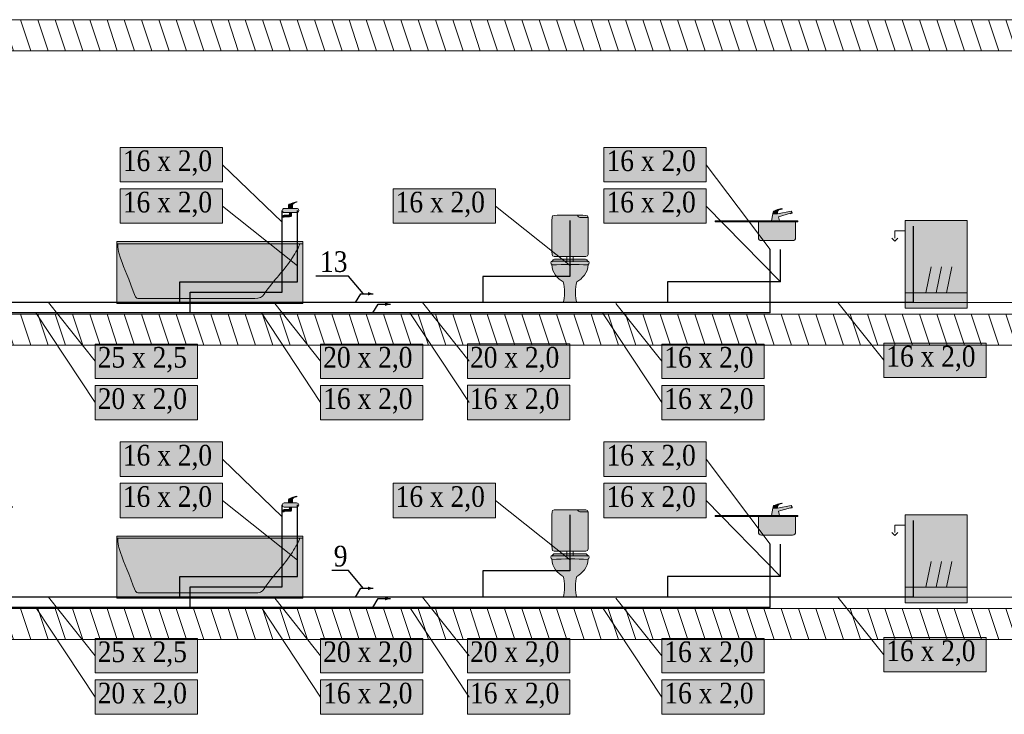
# Model space of a CAD drawing. Header units: millimetres. Extents: x -102560 to 77680, y 7163 to 33028.
# Tile 76 of 80: x 20794 to 30322, y 20708 to 27431. Entities that reach past the tile are written whole.
import ezdxf
from ezdxf import colors
from ezdxf.entities.mleader import LeaderData, LeaderLine
from ezdxf.enums import TextEntityAlignment as Align
from ezdxf.math import Vec2, Vec3

# ---------------------------------------------------------------- set-up
doc = ezdxf.new("R2010")
doc.units = ezdxf.units.MM
for name, color, linetype, lineweight, true_color in [('IS_Działka cyrkulacyjna (Rozwinięcie)', 7, 'Continuous', 0, 0x000000), ('IS_Działka wody ciepłej', 1, 'Continuous', 30, 0xff0000), ('IS_Działka wody zimnej_etykieta', 7, 'Continuous', 0, 0x000000), ('IS_Konstrukcja (Rozwinięcie)', 7, 'Continuous', 9, 0x000000), ('IS_Odbiornik2', 7, 'Continuous', 0, 0x000000), ('IS_Przybory sanitarne1', 7, 'Continuous', 0, 0x000000), ('IS_Wanna', 7, 'Continuous', 5, 0x000000), ('IS_Zlew', 7, 'Continuous', 5, 0x000000), ('IS_Zmywarka', 7, 'Continuous', 5, 0x000000)]:
    doc.layers.add(name, color=color, linetype=linetype, lineweight=lineweight, true_color=true_color)
for name, color, linetype, lineweight in [('IS_Działka wody zimnej', 5, 'Continuous', 30), ('RR_IWK_ciepla woda', 10, 'C.W.U.', 40), ('RR_IWK_opisy_piony', 7, 'Continuous', 0)]:
    doc.layers.add(name, color=color, linetype=linetype, lineweight=lineweight)
doc.styles.add('Garamond_____', font='GARA.TTF')
doc.styles.get("Standard").update_dxf_attribs({"font": 'arial.ttf'})
doc.linetypes.add('C.W.U.', pattern='A,16.8,-4.8,["C.W.U.",Standard,S=2.4,R=0,X=-2.4,Y=-1.2],-10.2', length=31.8)

# ---------------------------------------------------------------- blocks, each defined once
blk = doc.blocks.new('16_TypRysWodKan_Wanna_00000000-0000-0000-0000-000000000000_Normal')
at = {"layer": 'IS_Wanna', "lineweight": 50, "true_color": 0xffffff, "transparency": 33554687}
blk.add_hatch(color=7, dxfattribs=at).paths.add_polyline_path([(-0.9, 0.3), (-0.9, -0.3), (0.9, -0.3), (0.9, 0.3)])
at = {"layer": 'IS_Wanna', "lineweight": -2}
blk.add_lwpolyline([(-0.9, 0.3), (0.9, 0.3), (0.9, -0.3), (-0.9, -0.3)], close=True, dxfattribs=at)
blk.add_polyline3d([(-0.9, 0.28, 0), (0.9, 0.28, 0)], dxfattribs=at)
blk.add_open_spline([(0.87, 0.28), (0.87, 0.255), (0.825, 0.19), (0.8, 0.145), (0.715, 0.015), (0.625, -0.065), (0.525, -0.21), (0.51, -0.24), (0.48, -0.25), (0.435, -0.25), (-0.025, -0.25), (-0.01, -0.25), (-0.695, -0.25), (-0.71, -0.25), (-0.725, -0.23), (-0.74, -0.18), (-0.81, 0.005), (-0.835, 0.045), (-0.88, 0.19), (-0.885, 0.205), (-0.89, 0.235), (-0.89, 0.28)], degree=3, knots=[0, 0, 0, 0, 1, 1, 1, 2, 2, 2, 3, 3, 3, 4, 4, 4, 5, 5, 5, 6, 6, 6, 7, 7, 7, 7], dxfattribs=at)
blk = doc.blocks.new('16_TypRysWodKan_BateriaCzerpalna_00000000-0000-0000-0000-000000000000_Normal')
at = {"layer": 'IS_Odbiornik2', "lineweight": 50, "true_color": 0xffffff, "transparency": 33554687}
h = blk.add_hatch(color=7, dxfattribs=at)
edge = h.paths.add_edge_path(flags=0)
edge.add_spline(control_points=[(-0.07977, -0.01), (-0.07977, -0.02), (-0.06977, -0.03), (-0.05977, -0.03), (-0.02977, -0.03), (0.03023, -0.03), (0.06023, -0.03), (0.07523, -0.03), (0.08023, -0.025), (0.08023, -0.01), (0.08023, 0.005), (0.07023, 0.01), (0.06023, 0.01), (0.02523, 0.01), (-0.02477, 0.01), (-0.05977, 0.01), (-0.06977, 0.01), (-0.07977, 0), (-0.07977, -0.01)], knot_values=[-6, -6, -6, -6, -5, -5, -5, -4, -4, -4, -3, -3, -3, -2, -2, -2, -1, -1, -1, 0, 0, 0, 0], weights=[1, 1, 1, 1, 1, 1, 1, 1, 1, 1, 1, 1, 1, 1, 1, 1, 1, 1, 1], degree=3, periodic=0)
h = blk.add_hatch(color=7, dxfattribs=at)
edge = h.paths.add_edge_path(flags=0)
edge.add_spline(control_points=[(-0.01977, 0.03), (0.00023, 0.03), (0.00023, 0.03), (0.02023, 0.03), (0.02023, 0.05), (0.02023, 0.05), (0.02523, 0.055), (0.03023, 0.06), (0.04023, 0.065), (0.06023, 0.07), (0.06523, 0.07), (0.06523, 0.075), (0.06023, 0.075), (0.05023, 0.075), (-0.00477, 0.055), (-0.01477, 0.05), (-0.01977, 0.045), (-0.01977, 0.04), (-0.01977, 0.03)], knot_values=[-6, -6, -6, -6, -5, -5, -5, -4, -4, -4, -3, -3, -3, -2, -2, -2, -1, -1, -1, 0, 0, 0, 0], weights=[1, 1, 1, 1, 1, 1, 1, 1, 1, 1, 1, 1, 1, 1, 1, 1, 1, 1, 1], degree=3, periodic=0)
for points in [[(-0.01977, 0.01), (0.02023, 0.01), (0.02023, 0.03), (-0.01977, 0.03)], [(0.01023, -0.03), (-0.00977, -0.03), (-0.00977, -0.04), (0.01023, -0.04)]]:
    blk.add_hatch(color=7, dxfattribs=at).paths.add_polyline_path(points)
h = blk.add_hatch(color=7, dxfattribs=at)
edge = h.paths.add_edge_path(flags=0)
edge.add_spline(control_points=[(0.01023, -0.04), (0.00023, -0.04), (0.00023, -0.04), (-0.00977, -0.04), (-0.00977, -0.05), (-0.00977, -0.055), (-0.01477, -0.055), (-0.02977, -0.055), (-0.01477, -0.055), (-0.05977, -0.055), (-0.06977, -0.055), (-0.07477, -0.06), (-0.07477, -0.065), (-0.07477, -0.07), (-0.07477, -0.07), (-0.07477, -0.075), (-0.06977, -0.075), (-0.06477, -0.075), (-0.05977, -0.075), (-0.05977, -0.07), (-0.05977, -0.07), (-0.05477, -0.07), (0.01023, -0.07), (-0.04977, -0.07), (-0.00977, -0.07), (0.00023, -0.07), (0.01023, -0.07), (0.01023, -0.06), (0.01023, -0.05), (0.01023, -0.05), (0.01023, -0.04)], knot_values=[-10, -10, -10, -10, -9, -9, -9, -8, -8, -8, -7, -7, -7, -6, -6, -6, -5, -5, -5, -4, -4, -4, -3, -3, -3, -2, -2, -2, -1, -1, -1, 0, 0, 0, 0], weights=[1, 1, 1, 1, 1, 1, 1, 1, 1, 1, 1, 1, 1, 1, 1, 1, 1, 1, 1, 1, 1, 1, 1, 1, 1, 1, 1, 1, 1, 1, 1], degree=3, periodic=0)
at = {"layer": 'IS_Odbiornik2', "lineweight": -2}
for points in [[(-0.01977, 0.01), (-0.01977, 0.03), (0.02023, 0.03), (0.02023, 0.01)], [(0.01023, -0.03), (0.01023, -0.04), (-0.00977, -0.04), (-0.00977, -0.03)]]:
    blk.add_lwpolyline(points, close=True, dxfattribs=at)
for points, knots in [([(-0.07977, -0.01), (-0.07977, 0), (-0.06977, 0.01), (-0.05977, 0.01), (-0.02477, 0.01), (0.02523, 0.01), (0.06023, 0.01), (0.07023, 0.01), (0.08023, 0.005), (0.08023, -0.01), (0.08023, -0.025), (0.07523, -0.03), (0.06023, -0.03), (0.03023, -0.03), (-0.02977, -0.03), (-0.05977, -0.03), (-0.06977, -0.03), (-0.07977, -0.02), (-0.07977, -0.01)], [0, 0, 0, 0, 1, 1, 1, 2, 2, 2, 3, 3, 3, 4, 4, 4, 5, 5, 5, 6, 6, 6, 6]), ([(-0.01977, 0.03), (-0.01977, 0.04), (-0.01977, 0.045), (-0.01477, 0.05), (-0.00477, 0.055), (0.05023, 0.075), (0.06023, 0.075), (0.06523, 0.075), (0.06523, 0.07), (0.06023, 0.07), (0.04023, 0.065), (0.03023, 0.06), (0.02523, 0.055), (0.02023, 0.05), (0.02023, 0.05), (0.02023, 0.03)], [0, 0, 0, 0, 1, 1, 1, 2, 2, 2, 3, 3, 3, 4, 4, 4, 5, 5, 5, 5]), ([(0.01023, -0.04), (0.01023, -0.05), (0.01023, -0.05), (0.01023, -0.06), (0.01023, -0.07), (0.00023, -0.07), (-0.00977, -0.07), (-0.04977, -0.07), (0.01023, -0.07), (-0.05477, -0.07), (-0.05977, -0.07), (-0.05977, -0.07), (-0.05977, -0.075), (-0.06477, -0.075), (-0.06977, -0.075), (-0.07477, -0.075), (-0.07477, -0.07), (-0.07477, -0.07), (-0.07477, -0.065), (-0.07477, -0.06), (-0.06977, -0.055), (-0.05977, -0.055), (-0.01477, -0.055), (-0.02977, -0.055), (-0.01477, -0.055), (-0.00977, -0.055), (-0.00977, -0.05), (-0.00977, -0.04)], [0, 0, 0, 0, 1, 1, 1, 2, 2, 2, 3, 3, 3, 4, 4, 4, 5, 5, 5, 6, 6, 6, 7, 7, 7, 8, 8, 8, 9, 9, 9, 9])]:
    blk.add_open_spline(points, degree=3, knots=knots, dxfattribs=at)
blk = doc.blocks.new('16_TypRysWodKan_MiskaUstStojaca_00000000-0000-0000-0000-000000000000_Normal')
at = {"layer": 'IS_Przybory sanitarne1', "lineweight": 50, "true_color": 0xffffff, "transparency": 33554687}
h = blk.add_hatch(color=7, dxfattribs=at)
edge = h.paths.add_edge_path(flags=0)
edge.add_spline(control_points=[(-0.175, 0.185), (0, 0.185), (0, 0.185), (0.175, 0.185), (0.17, 0.2), (0.16, 0.21), (0.15, 0.21), (-0.025, 0.21), (0.02, 0.21), (-0.15, 0.21), (-0.16, 0.21), (-0.17, 0.2), (-0.175, 0.185)], knot_values=[-4, -4, -4, -4, -3, -3, -3, -2, -2, -2, -1, -1, -1, 0, 0, 0, 0], weights=[1, 1, 1, 1, 1, 1, 1, 1, 1, 1, 1, 1, 1], degree=3, periodic=0)
h = blk.add_hatch(color=7, dxfattribs=at)
edge = h.paths.add_edge_path(flags=0)
edge.add_spline(control_points=[(-0.175, 0.19), (-0.185, 0.19), (-0.185, 0.19), (-0.185, 0.175), (-0.185, 0.165), (-0.185, 0.16), (-0.175, 0.16), (-0.175, 0.075), (-0.12, 0.02), (-0.065, -0.01), (-0.05, -0.06), (-0.05, -0.165), (-0.065, -0.21), (-0.03, -0.21), (0.035, -0.21), (0.065, -0.21), (0.05, -0.165), (0.05, -0.06), (0.065, -0.01), (0.115, 0.02), (0.175, 0.075), (0.175, 0.16), (0.185, 0.16), (0.185, 0.165), (0.185, 0.175), (0.185, 0.19), (0.185, 0.19), (0.175, 0.19), (0.05, 0.19), (-0.07, 0.19), (-0.175, 0.19)], knot_values=[0, 0, 0, 0, 1, 1, 1, 2, 2, 2, 3, 3, 3, 4, 4, 4, 5, 5, 5, 6, 6, 6, 7, 7, 7, 8, 8, 8, 9, 9, 9, 10, 10, 10, 10], weights=[1, 1, 1, 1, 1, 1, 1, 1, 1, 1, 1, 1, 1, 1, 1, 1, 1, 1, 1, 1, 1, 1, 1, 1, 1, 1, 1, 1, 1, 1, 1], degree=3, periodic=0)
at = {"layer": 'IS_Przybory sanitarne1', "lineweight": -2}
for points, knots in [([(-0.175, 0.185), (-0.17, 0.2), (-0.16, 0.21), (-0.15, 0.21), (0.02, 0.21), (-0.025, 0.21), (0.15, 0.21), (0.16, 0.21), (0.17, 0.2), (0.175, 0.185)], [0, 0, 0, 0, 1, 1, 1, 2, 2, 2, 3, 3, 3, 3]), ([(-0.175, 0.19), (-0.185, 0.19), (-0.185, 0.19), (-0.185, 0.175), (-0.185, 0.165), (-0.185, 0.16), (-0.175, 0.16), (-0.175, 0.075), (-0.12, 0.02), (-0.065, -0.01), (-0.05, -0.06), (-0.05, -0.165), (-0.065, -0.21), (-0.03, -0.21), (0.035, -0.21), (0.065, -0.21), (0.05, -0.165), (0.05, -0.06), (0.065, -0.01), (0.115, 0.02), (0.175, 0.075), (0.175, 0.16), (0.185, 0.16), (0.185, 0.165), (0.185, 0.175), (0.185, 0.19), (0.185, 0.19), (0.175, 0.19), (0.05, 0.19), (-0.07, 0.19), (-0.175, 0.19)], [0, 0, 0, 0, 1, 1, 1, 2, 2, 2, 3, 3, 3, 4, 4, 4, 5, 5, 5, 6, 6, 6, 7, 7, 7, 8, 8, 8, 9, 9, 9, 10, 10, 10, 10])]:
    blk.add_open_spline(points, degree=3, knots=knots, dxfattribs=at)
blk.add_open_spline([(-0.175, 0.155), (-0.055, 0.16), (0.06, 0.16), (0.175, 0.155)], degree=3, dxfattribs=at)
blk = doc.blocks.new('16_TypRysWodKan_SpluczkaUstepowaWlotSrodekNatynk_00000000-0000-0000-0000-000000000000_Normal')
at = {"layer": 'IS_Odbiornik2', "lineweight": 50, "true_color": 0xffffff, "transparency": 33554687}
h = blk.add_hatch(color=7, dxfattribs=at)
edge = h.paths.add_edge_path(flags=0)
edge.add_spline(control_points=[(0.125, 0.225), (0.025, 0.225), (-0.075, 0.225), (-0.125, 0.225), (-0.175, 0.225), (-0.175, 0.225), (-0.175, 0.175), (-0.175, 0.075), (-0.175, -0.025), (-0.175, -0.125), (-0.175, -0.175), (-0.175, -0.175), (-0.125, -0.175), (0, -0.175), (0.05, -0.175), (0.125, -0.175), (0.175, -0.175), (0.175, -0.175), (0.175, -0.125), (0.175, 0.025), (0.175, 0.08), (0.175, 0.175), (0.175, 0.225), (0.175, 0.225), (0.125, 0.225)], knot_values=[-8, -8, -8, -8, -7, -7, -7, -6, -6, -6, -5, -5, -5, -4, -4, -4, -3, -3, -3, -2, -2, -2, -1, -1, -1, 0, 0, 0, 0], weights=[1, 1, 1, 1, 1, 1, 1, 1, 1, 1, 1, 1, 1, 1, 1, 1, 1, 1, 1, 1, 1, 1, 1, 1, 1], degree=3, periodic=0)
at = {"layer": 'IS_Odbiornik2', "lineweight": -2}
for points in [[(0.125, 0.225, 0), (0.125, 0.225, 0), (0.125, 0.225, 0)], [(-0.03, -0.175, 0), (-0.03, -0.225, 0)], [(0.03, -0.175, 0), (0.03, -0.225, 0)]]:
    blk.add_polyline3d(points, dxfattribs=at)
for points, knots in [([(0.125, 0.225), (0.175, 0.225), (0.175, 0.225), (0.175, 0.175), (0.175, 0.08), (0.175, 0.025), (0.175, -0.125), (0.175, -0.175), (0.175, -0.175), (0.125, -0.175), (0.05, -0.175), (0, -0.175), (-0.125, -0.175), (-0.175, -0.175), (-0.175, -0.175), (-0.175, -0.125), (-0.175, -0.025), (-0.175, 0.075), (-0.175, 0.175), (-0.175, 0.225), (-0.175, 0.225), (-0.125, 0.225), (-0.075, 0.225), (0.025, 0.225), (0.125, 0.225)], [0, 0, 0, 0, 1, 1, 1, 2, 2, 2, 3, 3, 3, 4, 4, 4, 5, 5, 5, 6, 6, 6, 7, 7, 7, 8, 8, 8, 8]), ([(0.075, 0.225), (0.075, 0.215), (0.085, 0.205), (0.095, 0.205), (0.145, 0.205), (0.15, 0.205), (0.175, 0.205)], [0, 0, 0, 0, 1, 1, 1, 2, 2, 2, 2])]:
    blk.add_open_spline(points, degree=3, knots=knots, dxfattribs=at)
blk = doc.blocks.new('16_TypRysWodKan_Zlewozmywak1KRusztem_00000000-0000-0000-0000-000000000000_Normal')
at = {"layer": 'IS_Zlew', "lineweight": 50, "true_color": 0xffffff, "transparency": 33554687}
blk.add_hatch(color=7, dxfattribs=at).paths.add_polyline_path([(-0.4, 0.095), (-0.4, 0.085), (0.4, 0.085), (0.4, 0.095)])
h = blk.add_hatch(color=7, dxfattribs=at)
edge = h.paths.add_edge_path(flags=0)
edge.add_spline(control_points=[(0.02, 0.085), (0.02, 0.01), (0.02, 0.04), (0.02, -0.065), (0.02, -0.085), (0.03, -0.095), (0.05, -0.095), (0.2, -0.095), (0.16, -0.095), (0.35, -0.095), (0.37, -0.095), (0.38, -0.085), (0.38, -0.065), (0.38, 0.005), (0.38, -0.02), (0.38, 0.085), (0.2, 0.085), (0.2, 0.085), (0.02, 0.085)], knot_values=[0, 0, 0, 0, 1, 1, 1, 2, 2, 2, 3, 3, 3, 4, 4, 4, 5, 5, 5, 6, 6, 6, 6], weights=[1, 1, 1, 1, 1, 1, 1, 1, 1, 1, 1, 1, 1, 1, 1, 1, 1, 1, 1], degree=3, periodic=0)
at = {"layer": 'IS_Zlew', "lineweight": -2}
blk.add_lwpolyline([(-0.4, 0.095), (0.4, 0.095), (0.4, 0.085), (-0.4, 0.085)], close=True, dxfattribs=at)
blk.add_open_spline([(0.02, 0.085), (0.02, 0.01), (0.02, 0.04), (0.02, -0.065), (0.02, -0.085), (0.03, -0.095), (0.05, -0.095), (0.2, -0.095), (0.16, -0.095), (0.35, -0.095), (0.37, -0.095), (0.38, -0.085), (0.38, -0.065), (0.38, 0.005), (0.38, -0.02), (0.38, 0.085)], degree=3, knots=[0, 0, 0, 0, 1, 1, 1, 2, 2, 2, 3, 3, 3, 4, 4, 4, 5, 5, 5, 5], dxfattribs=at)
blk = doc.blocks.new('16_TypRysWodKan_BateriaStojacaRuchWyl_00000000-0000-0000-0000-000000000000_Normal')
at = {"layer": 'IS_Odbiornik2', "lineweight": 50, "true_color": 0xffffff, "transparency": 33554687}
blk.add_hatch(color=7, dxfattribs=at).paths.add_polyline_path([(-0.01776, -0.06), (0.06224, -0.06), (0.05224, -0.02), (0.16724, 0.015), (0.16724, 0.01), (0.18224, 0.015), (0.18224, 0.02), (0.17224, 0.035), (0.04224, 0.01), (-0.00276, 0.01)])
h = blk.add_hatch(color=7, dxfattribs=at)
edge = h.paths.add_edge_path(flags=0)
edge.add_spline(control_points=[(-0.00276, 0.01), (0.01974, 0.01), (0.01974, 0.01), (0.04224, 0.01), (0.04224, 0.03), (0.04224, 0.035), (0.04724, 0.04), (0.05224, 0.045), (0.06224, 0.05), (0.08224, 0.055), (0.08724, 0.055), (0.08724, 0.06), (0.08224, 0.06), (0.07224, 0.06), (0.01224, 0.04), (0.00224, 0.035), (-0.00276, 0.03), (-0.00276, 0.02), (-0.00276, 0.01)], knot_values=[-6, -6, -6, -6, -5, -5, -5, -4, -4, -4, -3, -3, -3, -2, -2, -2, -1, -1, -1, 0, 0, 0, 0], weights=[1, 1, 1, 1, 1, 1, 1, 1, 1, 1, 1, 1, 1, 1, 1, 1, 1, 1, 1], degree=3, periodic=0)
at = {"layer": 'IS_Odbiornik2', "lineweight": -2}
blk.add_lwpolyline([(-0.01776, -0.06), (-0.00276, 0.01), (0.04224, 0.01), (0.17224, 0.035), (0.18224, 0.02), (0.18224, 0.015), (0.18224, 0.015), (0.16724, 0.01), (0.16724, 0.015), (0.05224, -0.02), (0.06224, -0.06)], close=True, dxfattribs=at)
blk.add_polyline3d([(0.18224, 0.02, 0), (0.16724, 0.015, 0)], dxfattribs=at)
blk.add_open_spline([(-0.00276, 0.01), (-0.00276, 0.02), (-0.00276, 0.03), (0.00224, 0.035), (0.01224, 0.04), (0.07224, 0.06), (0.08224, 0.06), (0.08724, 0.06), (0.08724, 0.055), (0.08224, 0.055), (0.06224, 0.05), (0.05224, 0.045), (0.04724, 0.04), (0.04224, 0.035), (0.04224, 0.03), (0.04224, 0.01)], degree=3, knots=[0, 0, 0, 0, 1, 1, 1, 2, 2, 2, 3, 3, 3, 4, 4, 4, 5, 5, 5, 5], dxfattribs=at)
blk = doc.blocks.new('16_TypRysWodKan_ZmywarkaCzescKan_00000000-0000-0000-0000-000000000000_Normal')
at = {"layer": 'IS_Zmywarka', "lineweight": 50, "true_color": 0xffffff, "transparency": 33554687}
blk.add_hatch(color=7, dxfattribs=at).paths.add_polyline_path([(-0.3, 0.425), (-0.3, -0.425), (0.3, -0.425), (0.3, 0.425)])
at = {"layer": 'IS_Zmywarka', "lineweight": -2}
blk.add_lwpolyline([(-0.3, 0.425), (0.3, 0.425), (0.3, -0.425), (-0.3, -0.425)], close=True, dxfattribs=at)
for points in [[(-0.3, 0.325), (-0.4, 0.325), (-0.4, 0.255)], [(-0.43, 0.255), (-0.4, 0.225), (-0.37, 0.255)], [(0, -0.275), (0.05, -0.025)], [(0.1, -0.275), (0.15, -0.025)]]:
    blk.add_lwpolyline(points, dxfattribs=at)
for points in [[(-0.1, -0.275, 0), (-0.05, -0.025, 0)], [(-0.3, -0.275, 0), (0.3, -0.275, 0)]]:
    blk.add_polyline3d(points, dxfattribs=at)

msp = doc.modelspace()

# ---------------------------------------------------------------- hatches: boundary and pattern name
at = {"layer": 'IS_Działka wody ciepłej', "extrusion": (0, 0, -1)}
for points in [[(-24381, 24677.6), (-24330, 24694.6), (-24330, 24660.6)], [(-24381, 24677.6), (-24330, 24694.6), (-24330, 24660.6)], [(-24381, 21827.6), (-24330, 21844.6), (-24330, 21810.6)], [(-24381, 21827.6), (-24330, 21844.6), (-24330, 21810.6)]]:
    msp.add_hatch(color=256, dxfattribs=at).paths.add_polyline_path(points)
at = {"layer": 'IS_Działka wody zimnej', "extrusion": (0, 0, -1)}
for points in [[(-24214.3, 24777.6), (-24163.3, 24794.6), (-24163.3, 24760.6)], [(-24214.3, 21927.6), (-24163.3, 21944.6), (-24163.3, 21910.6)]]:
    msp.add_hatch(color=256, dxfattribs=at).paths.add_polyline_path(points)
at = {"layer": 'IS_Działka wody zimnej_etykieta', "lineweight": 50, "true_color": 0xffffff, "transparency": 33554687}
for points in [[(21767.2, 25860.4), (22757.5, 25860.4), (22757.5, 26194.1), (21767.2, 26194.1)], [(26447.9, 25860.4), (27438.2, 25860.4), (27438.2, 26194.1), (26447.9, 26194.1)], [(21767.2, 25460.4), (22757.5, 25460.4), (22757.5, 25794.1), (21767.2, 25794.1)], [(24407.2, 25460.4), (25397.4, 25460.4), (25397.4, 25794.1), (24407.2, 25794.1)], [(26447.9, 25460.4), (27438.2, 25460.4), (27438.2, 25794.1), (26447.9, 25794.1)], [(29155.1, 23967.8), (30145.4, 23967.8), (30145.4, 24301.5), (29155.1, 24301.5)], [(21523.9, 23958), (22514.2, 23958), (22514.2, 24291.7), (21523.9, 24291.7)], [(23706.1, 23958), (24696.3, 23958), (24696.3, 24291.7), (23706.1, 24291.7)], [(25127, 23958.1), (26117.2, 23958.1), (26117.2, 24291.9), (25127, 24291.9)], [(27007, 23958), (27997.2, 23958), (27997.2, 24291.8), (27007, 24291.8)], [(21523.9, 23558), (22514.2, 23558), (22514.2, 23891.7), (21523.9, 23891.7)], [(23706.1, 23558), (24696.3, 23558), (24696.3, 23891.7), (23706.1, 23891.7)], [(25127, 23558.1), (26117.2, 23558.1), (26117.2, 23891.9), (25127, 23891.9)], [(27007, 23558), (27997.2, 23558), (27997.2, 23891.8), (27007, 23891.8)], [(21767.2, 23010.4), (22757.5, 23010.4), (22757.5, 23344.1), (21767.2, 23344.1)], [(26447.9, 23010.4), (27438.2, 23010.4), (27438.2, 23344.1), (26447.9, 23344.1)], [(21767.2, 22610.4), (22757.5, 22610.4), (22757.5, 22944.1), (21767.2, 22944.1)], [(24407.2, 22610.4), (25397.4, 22610.4), (25397.4, 22944.1), (24407.2, 22944.1)], [(26447.9, 22610.4), (27438.2, 22610.4), (27438.2, 22944.1), (26447.9, 22944.1)], [(21523.9, 21108), (22514.2, 21108), (22514.2, 21441.7), (21523.9, 21441.7)], [(23706.1, 21108), (24696.3, 21108), (24696.3, 21441.7), (23706.1, 21441.7)], [(25127, 21108.1), (26117.2, 21108.1), (26117.2, 21441.9), (25127, 21441.9)], [(27007, 21108), (27997.2, 21108), (27997.2, 21441.8), (27007, 21441.8)], [(29155.1, 21117.8), (30145.4, 21117.8), (30145.4, 21451.5), (29155.1, 21451.5)], [(21523.9, 20708), (22514.2, 20708), (22514.2, 21041.7), (21523.9, 21041.7)], [(23706.1, 20708), (24696.3, 20708), (24696.3, 21041.7), (23706.1, 21041.7)], [(25127, 20708.1), (26117.2, 20708.1), (26117.2, 21041.9), (25127, 21041.9)], [(27007, 20708), (27997.2, 20708), (27997.2, 21041.8), (27007, 21041.8)]]:
    msp.add_hatch(color=7, dxfattribs=at).paths.add_polyline_path(points)
at = {"layer": 'IS_Konstrukcja (Rozwinięcie)', "true_color": 0xc0c0c0, "transparency": 33554687, "extrusion": (0, 0, -1)}
h = msp.add_hatch(dxfattribs=at)
h.set_pattern_fill('ANSI31', color=9, scale=50.000001, angle=206.62016, style=0)
h.set_pattern_definition([(251.62016, (2400, 27280.6), (150.6517, -50.0563), [])])
h.paths.add_polyline_path([(-77680, 27430.6), (-77680, 27130.6), (-2610, 27130.6), (-2610, 27430.6)])
h = msp.add_hatch(dxfattribs=at)
h.set_pattern_fill('ANSI31', color=9, scale=50.000001, angle=206.62016, style=0)
h.set_pattern_definition([(251.62016, (2400, 24430.6), (150.6517, -50.0563), [])])
h.paths.add_polyline_path([(-77680, 24580.6), (-77680, 24280.6), (-2610, 24280.6), (-2610, 24580.6)])
h = msp.add_hatch(dxfattribs=at)
h.set_pattern_fill('ANSI31', color=9, scale=50.000001, angle=206.62016, style=0)
h.set_pattern_definition([(251.62016, (2400, 21580.6), (150.6517, -50.0563), [])])
h.paths.add_polyline_path([(-77680, 21730.6), (-77680, 21430.6), (-2610, 21430.6), (-2610, 21730.6)])

# ---------------------------------------------------------------- linework, layer by layer
at = {"layer": 'IS_Działka wody ciepłej'}
for p, q in [((23333.8, 24792.5), (23333.8, 25583.8)), ((28057, 24592.1), (28057, 25205.1)), ((22443.7, 24592.5), (22443.7, 24792.5)), ((22443.7, 24792.5), (23333.8, 24792.5)), ((28057, 24592.1), (18327.2, 24592.8)), ((23333.8, 21942.5), (23333.8, 22733.8)), ((28057, 21742.1), (28057, 22355.1)), ((22443.7, 21742.5), (22443.7, 21942.5)), ((22443.7, 21942.5), (23333.8, 21942.5)), ((28057, 21742.1), (18327.2, 21742.8))]:
    msp.add_line(p, q, dxfattribs=at)
for points in [[(24211, 24592.6), (24262, 24677.6), (24381, 24677.6)], [(24211, 24592.6), (24262, 24677.6), (24381, 24677.6)], [(24211, 21742.6), (24262, 21827.6), (24381, 21827.6)], [(24211, 21742.6), (24262, 21827.6), (24381, 21827.6)]]:
    msp.add_lwpolyline(points, dxfattribs=at)
at = {"layer": 'IS_Działka wody zimnej'}
for p, q in [((23483.8, 24892.5), (23483.8, 25583.8)), ((26119.4, 24945.8), (26119.4, 25487.6)), ((29444.4, 24692.6), (29444.4, 25433.1)), ((28158, 24892.6), (28158, 25205.1)), ((22343.7, 24892.5), (23483.8, 24892.5)), ((22343.7, 24692.6), (22343.7, 24892.5)), ((26119.1, 24945.8), (25274.5, 24945.7)), ((25274.5, 24945.7), (25274.5, 24692.6)), ((28158, 24892.6), (27063.3, 24892.5)), ((27063.3, 24892.5), (27063.4, 24692.6)), ((29444.4, 24692.6), (18302.2, 24692.6)), ((23483.8, 22042.5), (23483.8, 22733.8)), ((26119.4, 22095.8), (26119.4, 22637.6)), ((29444.4, 21842.6), (29444.4, 22583.1)), ((28158, 22042.6), (28158, 22355.1)), ((22343.7, 22042.5), (23483.8, 22042.5)), ((22343.7, 21842.6), (22343.7, 22042.5)), ((26119.1, 22095.8), (25274.5, 22095.7)), ((25274.5, 22095.7), (25274.5, 21842.6)), ((28158, 22042.6), (27063.3, 22042.5)), ((27063.3, 22042.5), (27063.4, 21842.6)), ((29444.4, 21842.6), (18302.2, 21842.6))]:
    msp.add_line(p, q, dxfattribs=at)
for points in [[(24044.3, 24692.6), (24095.3, 24777.6), (24214.3, 24777.6)], [(24044.3, 21842.6), (24095.3, 21927.6), (24214.3, 21927.6)]]:
    msp.add_lwpolyline(points, dxfattribs=at)
at = {"layer": 'IS_Działka wody zimnej_etykieta'}
for p, q in [((23333.8, 25469.5), (22757.5, 26027.2)), ((28057, 25205.1), (27438.2, 26027.2)), ((23483.8, 25049.5), (22757.5, 25627.2)), ((26123.8, 25049.5), (25397.4, 25627.2)), ((28158, 24892.6), (27438.2, 25627.2)), ((21523.9, 24124.9), (21072, 24692.6)), ((23706.1, 24124.9), (23261.9, 24682.8)), ((25143.9, 24124.9), (24692, 24692.6)), ((27007, 24124.9), (26562.8, 24682.8)), ((29155.1, 24134.7), (28711, 24692.6)), ((21523.9, 23724.9), (20950.3, 24592.6)), ((23706.1, 23724.9), (23132.6, 24592.4)), ((25143.9, 23724.9), (24570.5, 24592.3)), ((27007, 23724.9), (26433.5, 24592.5)), ((23333.8, 22619.5), (22757.5, 23177.2)), ((28057, 22355.1), (27438.2, 23177.2)), ((23483.8, 22199.5), (22757.5, 22777.2)), ((26123.8, 22199.5), (25397.4, 22777.2)), ((28158, 22042.6), (27438.2, 22777.2)), ((21523.9, 21274.9), (21072, 21842.6)), ((23706.1, 21274.9), (23261.9, 21832.8)), ((25143.9, 21274.9), (24692, 21842.6)), ((27007, 21274.9), (26562.8, 21832.8)), ((29155.1, 21284.7), (28711, 21842.6)), ((21523.9, 20874.9), (20950.3, 21742.6)), ((23706.1, 20874.9), (23132.6, 21742.4)), ((25143.9, 20874.9), (24570.5, 21742.3)), ((27007, 20874.9), (26433.5, 21742.5))]:
    msp.add_line(p, q, dxfattribs=at)
for points in [[(21767.2, 25860.4), (22757.5, 25860.4), (22757.5, 26194.1), (21767.2, 26194.1)], [(26447.9, 25860.4), (27438.2, 25860.4), (27438.2, 26194.1), (26447.9, 26194.1)], [(21767.2, 25460.4), (22757.5, 25460.4), (22757.5, 25794.1), (21767.2, 25794.1)], [(24407.2, 25460.4), (25397.4, 25460.4), (25397.4, 25794.1), (24407.2, 25794.1)], [(26447.9, 25460.4), (27438.2, 25460.4), (27438.2, 25794.1), (26447.9, 25794.1)], [(29155.1, 23967.8), (30145.4, 23967.8), (30145.4, 24301.5), (29155.1, 24301.5)], [(21523.9, 23958), (22514.2, 23958), (22514.2, 24291.7), (21523.9, 24291.7)], [(23706.1, 23958), (24696.3, 23958), (24696.3, 24291.7), (23706.1, 24291.7)], [(25127, 23958.1), (26117.2, 23958.1), (26117.2, 24291.9), (25127, 24291.9)], [(27007, 23958), (27997.2, 23958), (27997.2, 24291.8), (27007, 24291.8)], [(21523.9, 23558), (22514.2, 23558), (22514.2, 23891.7), (21523.9, 23891.7)], [(23706.1, 23558), (24696.3, 23558), (24696.3, 23891.7), (23706.1, 23891.7)], [(25127, 23558.1), (26117.2, 23558.1), (26117.2, 23891.9), (25127, 23891.9)], [(27007, 23558), (27997.2, 23558), (27997.2, 23891.8), (27007, 23891.8)], [(21767.2, 23010.4), (22757.5, 23010.4), (22757.5, 23344.1), (21767.2, 23344.1)], [(26447.9, 23010.4), (27438.2, 23010.4), (27438.2, 23344.1), (26447.9, 23344.1)], [(21767.2, 22610.4), (22757.5, 22610.4), (22757.5, 22944.1), (21767.2, 22944.1)], [(24407.2, 22610.4), (25397.4, 22610.4), (25397.4, 22944.1), (24407.2, 22944.1)], [(26447.9, 22610.4), (27438.2, 22610.4), (27438.2, 22944.1), (26447.9, 22944.1)], [(21523.9, 21108), (22514.2, 21108), (22514.2, 21441.7), (21523.9, 21441.7)], [(23706.1, 21108), (24696.3, 21108), (24696.3, 21441.7), (23706.1, 21441.7)], [(25127, 21108.1), (26117.2, 21108.1), (26117.2, 21441.9), (25127, 21441.9)], [(27007, 21108), (27997.2, 21108), (27997.2, 21441.8), (27007, 21441.8)], [(29155.1, 21117.8), (30145.4, 21117.8), (30145.4, 21451.5), (29155.1, 21451.5)], [(21523.9, 20708), (22514.2, 20708), (22514.2, 21041.7), (21523.9, 21041.7)], [(23706.1, 20708), (24696.3, 20708), (24696.3, 21041.7), (23706.1, 21041.7)], [(25127, 20708.1), (26117.2, 20708.1), (26117.2, 21041.9), (25127, 21041.9)], [(27007, 20708), (27997.2, 20708), (27997.2, 21041.8), (27007, 21041.8)]]:
    msp.add_lwpolyline(points, close=True, dxfattribs=at)
at = {"layer": 'IS_Konstrukcja (Rozwinięcie)'}
for p, q in [((2670, 27430.6), (71971.1, 27430.6)), ((2670, 27130.6), (71971.1, 27130.6)), ((2670, 24692.6), (71971.1, 24692.6)), ((2670, 24580.6), (71971.1, 24580.6)), ((2670, 24280.6), (71971.1, 24280.6)), ((2670, 21842.6), (71971.1, 21842.6)), ((2670, 21730.6), (71971.1, 21730.6)), ((2670, 21430.6), (71971.1, 21430.6))]:
    msp.add_line(p, q, dxfattribs=at)

# ---------------------------------------------------------------- block references
at = {"layer": 'IS_Odbiornik2', "xscale": 1000, "yscale": 1000, "zscale": 1000}
for name, p in [('16_TypRysWodKan_BateriaCzerpalna_00000000-0000-0000-0000-000000000000_Normal', (23413.6, 25593.8)), ('16_TypRysWodKan_SpluczkaUstepowaWlotSrodekNatynk_00000000-0000-0000-0000-000000000000_Normal', (26119.4, 25312.6)), ('16_TypRysWodKan_BateriaStojacaRuchWyl_00000000-0000-0000-0000-000000000000_Normal', (28086, 25542.7)), ('16_TypRysWodKan_BateriaCzerpalna_00000000-0000-0000-0000-000000000000_Normal', (23413.6, 22743.8)), ('16_TypRysWodKan_SpluczkaUstepowaWlotSrodekNatynk_00000000-0000-0000-0000-000000000000_Normal', (26119.4, 22462.6)), ('16_TypRysWodKan_BateriaStojacaRuchWyl_00000000-0000-0000-0000-000000000000_Normal', (28086, 22692.7))]:
    msp.add_blockref(name, p, dxfattribs=at)
at = {"layer": 'IS_Przybory sanitarne1', "xscale": 1000, "yscale": 1000, "zscale": 1000}
for p in [(26119.4, 24902.6), (26119.4, 22052.6)]:
    msp.add_blockref('16_TypRysWodKan_MiskaUstStojaca_00000000-0000-0000-0000-000000000000_Normal', p, dxfattribs=at)
at = {"layer": 'IS_Wanna', "xscale": 1000, "yscale": 1000, "zscale": 1000}
for p in [(22633.6, 24982.8), (22633.6, 22132.8)]:
    msp.add_blockref('16_TypRysWodKan_Wanna_00000000-0000-0000-0000-000000000000_Normal', p, dxfattribs=at)
at = {"layer": 'IS_Zlew', "xscale": 1000, "yscale": 1000, "zscale": 1000}
for p in [(27923, 25387.7), (27923, 22537.7)]:
    msp.add_blockref('16_TypRysWodKan_Zlewozmywak1KRusztem_00000000-0000-0000-0000-000000000000_Normal', p, dxfattribs=at)
at = {"layer": 'IS_Zmywarka', "xscale": 1000, "yscale": 1000, "zscale": 1000}
for p in [(29663.4, 25062.2), (29663.4, 22212.2)]:
    msp.add_blockref('16_TypRysWodKan_ZmywarkaCzescKan_00000000-0000-0000-0000-000000000000_Normal', p, dxfattribs=at)

# ---------------------------------------------------------------- texts
at = {"layer": 'IS_Działka wody zimnej_etykieta', "color": 5, "transparency": 33554687, "style": 'Garamond_____'}
for s, p in [('16 x 2,0', (21792.2, 25765.6)), ('16 x 2,0', (24432.2, 25765.6)), ('16 x 2,0', (26472.9, 25765.6)), ('25 x 2,5', (21548.9, 24263.2)), ('20 x 2,0', (23731.1, 24263.2)), ('20 x 2,0', (25152, 24263.4)), ('16 x 2,0', (27032, 24263.3)), ('16 x 2,0', (29180.1, 24273)), ('16 x 2,0', (21792.2, 22915.6)), ('16 x 2,0', (24432.2, 22915.6)), ('16 x 2,0', (26472.9, 22915.6)), ('25 x 2,5', (21548.9, 21413.2)), ('20 x 2,0', (23731.1, 21413.2)), ('20 x 2,0', (25152, 21413.4)), ('16 x 2,0', (27032, 21413.3)), ('16 x 2,0', (29180.1, 21423))]:
    msp.add_text(s, height=200, dxfattribs=at).set_placement(p, align=Align.TOP_LEFT)
at = {"layer": 'RR_IWK_ciepla woda', "linetype": 'Continuous', "ltscale": 20, "style": 'Garamond_____'}
for s, p in [('16 x 2,0', (21792.2, 26165.6)), ('16 x 2,0', (26472.9, 26165.6)), ('20 x 2,0', (21548.9, 23863.2)), ('16 x 2,0', (23731.1, 23863.2)), ('16 x 2,0', (25152, 23863.4)), ('16 x 2,0', (27032, 23863.3)), ('16 x 2,0', (21792.2, 23315.6)), ('16 x 2,0', (26472.9, 23315.6)), ('20 x 2,0', (21548.9, 21013.2)), ('16 x 2,0', (23731.1, 21013.2)), ('16 x 2,0', (25152, 21013.4)), ('16 x 2,0', (27032, 21013.3))]:
    msp.add_text(s, height=200, dxfattribs=at).set_placement(p, align=Align.TOP_LEFT)

# ---------------------------------------------------------------- leaders
at = {"layer": 'IS_Działka cyrkulacyjna (Rozwinięcie)'}
ml = msp.add_multileader_mtext('Standard', dxfattribs=at)
ml.set_content('\\C0;zawór odc.DN25', color=2, style='Garamond_____')
ml.set_leader_properties()
ml.build(insert=Vec2(0, 0))
ml.multileader.update_dxf_attribs({"text_left_attachment_type": 6, "text_right_attachment_type": 6})
ctx = ml.context
ctx.base_point, ctx.char_height, ctx.plane_origin = Vec3(18570.8, 25564.9), 200, Vec3(-117994.8, 163048.4)
ctx.left_attachment, ctx.right_attachment = 6, 6
notes = []
notes.append((ctx, [(0, (1, 1, 0), (18496.8, 25564.9), (1, 0), 74, [(0, [(17964.2, 25192.6)], 0, [])])]))
ctx.mtext.insert, ctx.mtext.width = Vec3(18572.8, 25804.9), 2872.254
ctx.mtext.has_bg_fill, ctx.mtext.bg_color, ctx.mtext.bg_scale_factor, ctx.mtext.bg_transparency, ctx.mtext.use_window_bg_color = 1, -1027028792, 1, 0, 1
ml = msp.add_multileader_mtext('Standard', dxfattribs=at)
ml.set_content('\\C0;zawór odc. DN25', color=2, style='Garamond_____')
ml.set_leader_properties()
ml.build(insert=Vec2(0, 0))
ml.multileader.update_dxf_attribs({"text_left_attachment_type": 6, "text_right_attachment_type": 6})
ctx = ml.context
ctx.base_point, ctx.char_height, ctx.plane_origin = Vec3(18570.8, 22714.9), 200, Vec3(-117994.8, 160198.4)
ctx.left_attachment, ctx.right_attachment = 6, 6
notes.append((ctx, [(0, (1, 1, 0), (18496.8, 22714.9), (1, 0), 74, [(0, [(17964.2, 22342.6)], 0, [])])]))
ctx.mtext.insert, ctx.mtext.width = Vec3(18572.8, 22954.9), 2872.254
ctx.mtext.has_bg_fill, ctx.mtext.bg_color, ctx.mtext.bg_scale_factor, ctx.mtext.bg_transparency, ctx.mtext.use_window_bg_color = 1, -1027028792, 1, 0, 1
at = {"layer": 'RR_IWK_opisy_piony', "ltscale": 20}
ml = msp.add_multileader_mtext('Standard', dxfattribs=at)
ml.set_content('\\C0;13', color=1, style='Garamond_____')
ml.set_leader_properties()
ml.build(insert=Vec2(0, 0))
ml.multileader.update_dxf_attribs({"text_left_attachment_type": 5, "text_right_attachment_type": 5})
ctx = ml.context
ctx.base_point, ctx.char_height, ctx.plane_origin = Vec3(23716.4, 24949.4), 200, Vec3(69145.9, 5741.9)
ctx.left_attachment, ctx.right_attachment, ctx.text_align_type = 5, 5, 2
notes.append((ctx, [(0, (1, 1, 0), (23976.1, 24949.4), (-1, 0), 8, [(0, [(24120.4, 24777)], 0, [])])]))
ctx.mtext.insert, ctx.mtext.alignment = Vec3(23966.1, 25189.4), 3
ml = msp.add_multileader_mtext('Standard', dxfattribs=at)
ml.set_content('\\C0;9', color=1, style='Garamond_____')
ml.set_leader_properties()
ml.build(insert=Vec2(0, 0))
ml.multileader.update_dxf_attribs({"text_left_attachment_type": 5, "text_right_attachment_type": 5})
ctx = ml.context
ctx.base_point, ctx.char_height, ctx.plane_origin = Vec3(23850.7, 22099.4), 200, Vec3(69145.9, 2891.9)
ctx.left_attachment, ctx.right_attachment, ctx.text_align_type = 5, 5, 2
notes.append((ctx, [(0, (1, 1, 0), (23976.1, 22099.4), (-1, 0), 8, [(0, [(24120.4, 21927)], 0, [])])]))
ctx.mtext.insert, ctx.mtext.alignment = Vec3(23966.1, 22339.4), 3
for ctx, leaders in notes:
    for number, flags, end, landing, length, lines in leaders:
        leader = LeaderData()
        leader.index, (leader.has_last_leader_line, leader.has_dogleg_vector, leader.attachment_direction) = number, flags
        leader.last_leader_point, leader.dogleg_vector, leader.dogleg_length = Vec3(end), Vec3(landing), length
        for number, points, colour, breaks in lines:
            line = LeaderLine()
            line.index, line.vertices, line.color, line.breaks = number, Vec3.list(points), colors.encode_raw_color(colour), breaks
            leader.lines.append(line)
        ctx.leaders.append(leader)

# ---------------------------------------------------------------- next in the draw order: leaders
at = {"layer": 'IS_Działka cyrkulacyjna (Rozwinięcie)'}
ml = msp.add_multileader_mtext('Standard', dxfattribs=at)
ml.set_content('\\C0;zawór odc. DN20', color=2, style='Garamond_____')
ml.set_leader_properties()
ml.build(insert=Vec2(0, 0))
ml.multileader.update_dxf_attribs({"text_left_attachment_type": 6, "text_right_attachment_type": 6})
ctx = ml.context
ctx.base_point, ctx.char_height, ctx.plane_origin = Vec3(18557.7, 25233.2), 200, Vec3(-117992.8, 162947.2)
ctx.left_attachment, ctx.right_attachment = 6, 6
notes = []
notes.append((ctx, [(0, (1, 1, 0), (18495.7, 25233.2), (1, 0), 62, [(0, [(17964.2, 25092.6)], 0, [])])]))
ctx.mtext.insert, ctx.mtext.width = Vec3(18559.7, 25473.2), 2872.254
ctx.mtext.has_bg_fill, ctx.mtext.bg_color, ctx.mtext.bg_scale_factor, ctx.mtext.bg_transparency, ctx.mtext.use_window_bg_color = 1, -1027028792, 1, 0, 1
ml = msp.add_multileader_mtext('Standard', dxfattribs=at)
ml.set_content('\\C0;zawór odc. DN20', color=2, style='Garamond_____')
ml.set_leader_properties()
ml.build(insert=Vec2(0, 0))
ml.multileader.update_dxf_attribs({"text_left_attachment_type": 6, "text_right_attachment_type": 6})
ctx = ml.context
ctx.base_point, ctx.char_height, ctx.plane_origin = Vec3(18557.7, 22383.2), 200, Vec3(-117992.8, 160097.2)
ctx.left_attachment, ctx.right_attachment = 6, 6
notes.append((ctx, [(0, (1, 1, 0), (18495.7, 22383.2), (1, 0), 62, [(0, [(17964.2, 22242.6)], 0, [])])]))
ctx.mtext.insert, ctx.mtext.width = Vec3(18559.7, 22623.2), 2872.254
ctx.mtext.has_bg_fill, ctx.mtext.bg_color, ctx.mtext.bg_scale_factor, ctx.mtext.bg_transparency, ctx.mtext.use_window_bg_color = 1, -1027028792, 1, 0, 1
for ctx, leaders in notes:
    for number, flags, end, landing, length, lines in leaders:
        leader = LeaderData()
        leader.index, (leader.has_last_leader_line, leader.has_dogleg_vector, leader.attachment_direction) = number, flags
        leader.last_leader_point, leader.dogleg_vector, leader.dogleg_length = Vec3(end), Vec3(landing), length
        for number, points, colour, breaks in lines:
            line = LeaderLine()
            line.index, line.vertices, line.color, line.breaks = number, Vec3.list(points), colors.encode_raw_color(colour), breaks
            leader.lines.append(line)
        ctx.leaders.append(leader)

doc.saveas('drawing.dxf')
